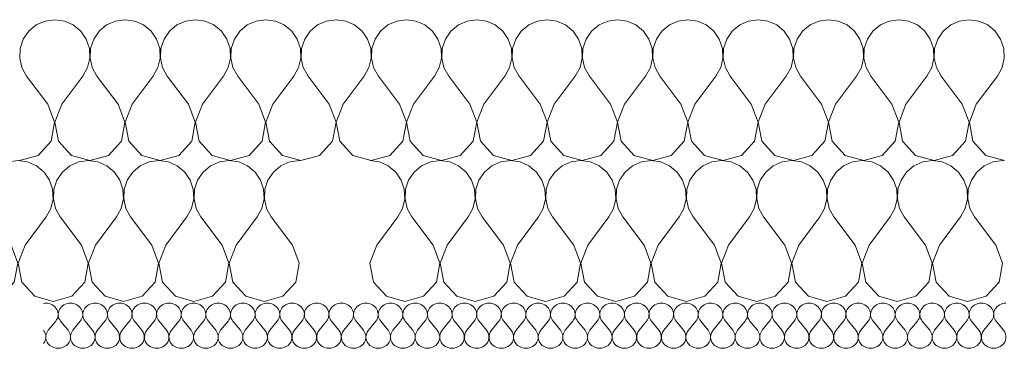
# Model space of a CAD drawing. Header units: millimetres. Extents: x -573548 to 674770, y -246895 to -89040.
# Tile 147 of 199: x 87271 to 88111, y -185930 to -185649. Entities that reach past the tile are written whole.
import ezdxf

# ---------------------------------------------------------------- set-up
doc = ezdxf.new("R2010")
doc.units = ezdxf.units.MM
doc.layers.add('Nowe_Drawing & Figure', color=7, linetype='Continuous')
doc.layers.add('Nowe_Drawing & Figure_Nr_pióra__59', color=8, linetype='Continuous', lineweight=9)

# ---------------------------------------------------------------- blocks, each defined once
blk = doc.blocks.new('*X112', base_point=(494560.37, -64691.1))
at = {"layer": 'Nowe_Drawing & Figure', "color": 21, "linetype": 'Continuous', "lineweight": 13, "true_color": 0xffaaaa}
for p, q in [((498644.27, -27280.09), (498650.57, -27272.41)), ((498661.07, -27280.09), (498654.77, -27272.41)), ((498665.27, -27280.09), (498671.57, -27272.41)), ((498682.07, -27280.09), (498675.77, -27272.41)), ((498686.27, -27280.09), (498692.57, -27272.41)), ((498703.07, -27280.09), (498696.77, -27272.41)), ((498707.27, -27280.09), (498713.57, -27272.41)), ((498724.07, -27280.09), (498717.77, -27272.41)), ((498728.27, -27280.09), (498734.57, -27272.41)), ((498745.07, -27280.09), (498738.77, -27272.41)), ((498749.27, -27280.09), (498755.57, -27272.41)), ((498766.07, -27280.09), (498759.77, -27272.41)), ((498770.27, -27280.09), (498776.57, -27272.41)), ((498787.07, -27280.09), (498780.77, -27272.41)), ((498791.27, -27280.09), (498797.57, -27272.41)), ((498808.07, -27280.09), (498801.77, -27272.41)), ((498812.27, -27280.09), (498818.57, -27272.41)), ((498829.07, -27280.09), (498822.77, -27272.41)), ((498833.27, -27280.09), (498839.57, -27272.41)), ((498850.07, -27280.09), (498843.77, -27272.41)), ((498854.27, -27280.09), (498860.57, -27272.41)), ((498871.07, -27280.09), (498864.77, -27272.41)), ((498875.27, -27280.09), (498881.57, -27272.41)), ((498892.07, -27280.09), (498885.77, -27272.41)), ((498896.27, -27280.09), (498902.57, -27272.41)), ((498913.07, -27280.09), (498906.77, -27272.41)), ((498917.27, -27280.09), (498923.57, -27272.41)), ((498934.07, -27280.09), (498927.77, -27272.41)), ((498938.27, -27280.09), (498944.57, -27272.41)), ((498955.07, -27280.09), (498948.77, -27272.41)), ((498959.27, -27280.09), (498965.57, -27272.41)), ((498976.07, -27280.09), (498969.77, -27272.41)), ((498980.27, -27280.09), (498986.57, -27272.41)), ((498997.07, -27280.09), (498990.77, -27272.41)), ((499001.27, -27280.09), (499007.57, -27272.41)), ((499018.07, -27280.09), (499011.77, -27272.41)), ((499022.27, -27280.09), (499028.57, -27272.41)), ((499039.07, -27280.09), (499032.77, -27272.41)), ((499043.27, -27280.09), (499049.57, -27272.41)), ((499060.07, -27280.09), (499053.77, -27272.41)), ((499064.27, -27280.09), (499070.57, -27272.41)), ((499081.07, -27280.09), (499074.77, -27272.41)), ((499085.27, -27280.09), (499091.57, -27272.41)), ((499102.07, -27280.09), (499095.77, -27272.41)), ((499106.27, -27280.09), (499112.57, -27272.41)), ((499123.07, -27280.09), (499116.77, -27272.41)), ((499127.27, -27280.09), (499133.57, -27272.41)), ((499144.07, -27280.09), (499137.77, -27272.41)), ((499148.27, -27280.09), (499154.57, -27272.41)), ((499165.07, -27280.09), (499158.77, -27272.41)), ((499169.27, -27280.09), (499175.57, -27272.41)), ((499186.07, -27280.09), (499179.77, -27272.41)), ((499190.27, -27280.09), (499196.57, -27272.41)), ((499207.07, -27280.09), (499200.77, -27272.41)), ((499211.27, -27280.09), (499217.57, -27272.41)), ((499228.07, -27280.09), (499221.77, -27272.41)), ((499232.27, -27280.09), (499238.57, -27272.41)), ((499249.07, -27280.09), (499242.77, -27272.41)), ((499253.27, -27280.09), (499259.57, -27272.41)), ((499270.07, -27280.09), (499263.77, -27272.41)), ((499274.27, -27280.09), (499280.57, -27272.41)), ((499291.07, -27280.09), (499284.77, -27272.41)), ((499295.27, -27280.09), (499301.57, -27272.41)), ((499312.07, -27280.09), (499305.77, -27272.41)), ((499316.27, -27280.09), (499322.57, -27272.41)), ((499333.07, -27280.09), (499326.77, -27272.41)), ((499337.27, -27280.09), (499343.57, -27272.41)), ((499354.07, -27280.09), (499347.77, -27272.41)), ((499358.27, -27280.09), (499364.57, -27272.41)), ((499375.07, -27280.09), (499368.77, -27272.41)), ((499379.27, -27280.09), (499385.57, -27272.41)), ((499396.07, -27280.09), (499389.77, -27272.41)), ((499400.27, -27280.09), (499406.57, -27272.41)), ((499417.07, -27280.09), (499410.77, -27272.41)), ((499421.27, -27280.09), (499427.57, -27272.41)), ((499438.07, -27280.09), (499431.77, -27272.41)), ((499442.27, -27280.09), (499448.57, -27272.41)), ((499459.07, -27280.09), (499452.77, -27272.41))]:
    blk.add_line(p, q, dxfattribs=at)
for centre, start_param, end_param in [((498642.17, -27266.65), 1.570796, 1.762444), ((498642.17, -27266.65), 5.639684, 7.853982), ((498663.17, -27266.65), 1.570796, 3.785094), ((498663.17, -27266.65), 5.639684, 7.853982), ((498684.17, -27266.65), 1.570796, 3.785094), ((498684.17, -27266.65), 5.639684, 7.853982), ((498705.17, -27266.65), 1.570796, 3.785094), ((498705.17, -27266.65), 5.639684, 7.853982), ((498726.17, -27266.65), 1.570796, 3.785094), ((498726.17, -27266.65), 5.639684, 7.853982), ((498747.17, -27266.65), 1.570796, 3.785094), ((498747.17, -27266.65), 5.639684, 7.853982), ((498768.17, -27266.65), 1.570796, 3.785094), ((498768.17, -27266.65), 5.639684, 7.853982), ((498789.17, -27266.65), 1.570796, 3.785094), ((498789.17, -27266.65), 5.639684, 7.853982), ((498810.17, -27266.65), 1.570796, 3.785094), ((498810.17, -27266.65), 5.639684, 7.853982), ((498831.17, -27266.65), 1.570796, 3.785094), ((498831.17, -27266.65), 5.639684, 7.853982), ((498852.17, -27266.65), 1.570796, 3.785094), ((498852.17, -27266.65), 5.639684, 7.853982), ((498873.17, -27266.65), 1.570796, 3.785094), ((498873.17, -27266.65), 5.639684, 7.853982), ((498894.17, -27266.65), 1.570796, 3.785094), ((498894.17, -27266.65), 5.639684, 7.853982), ((498915.17, -27266.65), 1.570796, 3.785094), ((498915.17, -27266.65), 5.639684, 7.853982), ((498936.17, -27266.65), 1.570796, 3.785094), ((498936.17, -27266.65), 5.639684, 7.853982), ((498957.17, -27266.65), 1.570796, 3.785094), ((498957.17, -27266.65), 5.639684, 7.853982), ((498978.17, -27266.65), 1.570796, 3.785094), ((498978.17, -27266.65), 5.639684, 7.853982), ((498999.17, -27266.65), 1.570796, 3.785094), ((498999.17, -27266.65), 5.639684, 7.853982), ((499020.17, -27266.65), 1.570796, 3.785094), ((499020.17, -27266.65), 5.639684, 7.853982), ((499041.17, -27266.65), 1.570796, 3.785094), ((499041.17, -27266.65), 5.639684, 7.853982), ((499062.17, -27266.65), 1.570796, 3.785094), ((499062.17, -27266.65), 5.639684, 7.853982), ((499083.17, -27266.65), 1.570796, 3.785094), ((499083.17, -27266.65), 5.639684, 7.853982), ((499104.17, -27266.65), 1.570796, 3.785094), ((499104.17, -27266.65), 5.639684, 7.853982), ((499125.17, -27266.65), 1.570796, 3.785094), ((499125.17, -27266.65), 5.639684, 7.853982), ((499146.17, -27266.65), 1.570796, 3.785094), ((499146.17, -27266.65), 5.639684, 7.853982), ((499167.17, -27266.65), 1.570796, 3.785094), ((499167.17, -27266.65), 5.639684, 7.853982), ((499188.17, -27266.65), 1.570796, 3.785094), ((499188.17, -27266.65), 5.639684, 7.853982), ((499209.17, -27266.65), 1.570796, 3.785094), ((499209.17, -27266.65), 5.639684, 7.853982), ((499230.17, -27266.65), 1.570796, 3.785094), ((499230.17, -27266.65), 5.639684, 7.853982), ((499251.17, -27266.65), 1.570796, 3.785094), ((499251.17, -27266.65), 5.639684, 7.853982), ((499272.17, -27266.65), 1.570796, 3.785094), ((499272.17, -27266.65), 5.639684, 7.853982), ((499293.17, -27266.65), 1.570796, 3.785094), ((499293.17, -27266.65), 5.639684, 7.853982), ((499314.17, -27266.65), 1.570796, 3.785094), ((499314.17, -27266.65), 5.639684, 7.853982), ((499335.17, -27266.65), 1.570796, 3.785094), ((499335.17, -27266.65), 5.639684, 7.853982), ((499356.17, -27266.65), 1.570796, 3.785094), ((499356.17, -27266.65), 5.639684, 7.853982), ((499377.17, -27266.65), 1.570796, 3.785094), ((499377.17, -27266.65), 5.639684, 7.853982), ((499398.17, -27266.65), 1.570796, 3.785094), ((499398.17, -27266.65), 5.639684, 7.853982), ((499419.17, -27266.65), 1.570796, 3.785094), ((499419.17, -27266.65), 5.639684, 7.853982), ((499440.17, -27266.65), 1.570796, 3.785094), ((499440.17, -27266.65), 5.639684, 7.853982), ((499461.17, -27266.65), 1.570796, 3.785094), ((498631.67, -27285.85), 5.65573, 6.910641), ((498652.67, -27285.85), 2.498092, 6.926686), ((498673.67, -27285.85), 2.498092, 6.926686), ((498694.67, -27285.85), 2.498092, 6.926686), ((498715.67, -27285.85), 2.498092, 6.926686), ((498736.67, -27285.85), 2.498092, 6.926686), ((498757.67, -27285.85), 2.498092, 6.926686), ((498778.67, -27285.85), 2.498092, 6.926686), ((498799.67, -27285.85), 2.498092, 6.926686), ((498820.67, -27285.85), 2.498092, 6.926686), ((498841.67, -27285.85), 2.498092, 6.926686), ((498862.67, -27285.85), 2.498092, 6.926686), ((498883.67, -27285.85), 2.498092, 6.926686), ((498904.67, -27285.85), 2.498092, 6.926686), ((498925.67, -27285.85), 2.498092, 6.926686), ((498946.67, -27285.85), 2.498092, 6.926686), ((498967.67, -27285.85), 2.498092, 6.926686), ((498988.67, -27285.85), 2.498092, 6.926686), ((499009.67, -27285.85), 2.498092, 6.926686), ((499030.67, -27285.85), 2.498092, 6.926686), ((499051.67, -27285.85), 2.498092, 6.926686), ((499072.67, -27285.85), 2.498092, 6.926686), ((499093.67, -27285.85), 2.498092, 6.926686), ((499114.67, -27285.85), 2.498092, 6.926686), ((499135.67, -27285.85), 2.498092, 6.926686), ((499156.67, -27285.85), 2.498092, 6.926686), ((499177.67, -27285.85), 2.498092, 6.926686), ((499198.67, -27285.85), 2.498092, 6.926686), ((499219.67, -27285.85), 2.498092, 6.926686), ((499240.67, -27285.85), 2.498092, 6.926686), ((499261.67, -27285.85), 2.498092, 6.926686), ((499282.67, -27285.85), 2.498092, 6.926686), ((499303.67, -27285.85), 2.498092, 6.926686), ((499324.67, -27285.85), 2.498092, 6.926686), ((499345.67, -27285.85), 2.498092, 6.926686), ((499366.67, -27285.85), 2.498092, 6.926686), ((499387.67, -27285.85), 2.498092, 6.926686), ((499408.67, -27285.85), 2.498092, 6.926686), ((499429.67, -27285.85), 2.498092, 6.926686), ((499450.67, -27285.85), 2.498092, 6.926686)]:
    blk.add_ellipse(centre, major_axis=(10.5, 0), ratio=0.914286, start_param=start_param, end_param=end_param, dxfattribs=at)
blk = doc.blocks.new('Wypełnienie_4_1', base_point=(494560.37, -64691.1))
at = {"layer": 'Nowe_Drawing & Figure', "color": 21, "linetype": 'Continuous', "lineweight": 13, "true_color": 0xffaaaa}
blk.add_blockref('*X112', (494560.37, -64691.1), dxfattribs=at)
blk = doc.blocks.new('*X130', base_point=(494560.37, -64691.1))
at = {"layer": 'Nowe_Drawing & Figure', "color": 21, "linetype": 'Continuous', "lineweight": 13, "true_color": 0xffaaaa}
for p, q in [((498326.65, -27136.72), (498318.45, -27135.58)), ((498378.45, -27135.58), (498370.25, -27136.72)), ((498386.65, -27136.72), (498378.45, -27135.58)), ((498438.45, -27135.58), (498430.25, -27136.72)), ((498446.65, -27136.72), (498438.45, -27135.58)), ((498498.45, -27135.58), (498490.25, -27136.72)), ((498506.65, -27136.72), (498498.45, -27135.58)), ((498558.45, -27135.58), (498550.25, -27136.72)), ((498566.65, -27136.72), (498558.45, -27135.58)), ((498618.45, -27135.58), (498610.25, -27136.72)), ((498626.65, -27136.72), (498618.45, -27135.58)), ((498678.45, -27135.58), (498670.25, -27136.72)), ((498686.65, -27136.72), (498678.45, -27135.58)), ((498738.45, -27135.58), (498730.25, -27136.72)), ((498746.65, -27136.72), (498738.45, -27135.58)), ((498798.45, -27135.58), (498790.25, -27136.72)), ((498806.65, -27136.72), (498798.45, -27135.58)), ((498858.45, -27135.58), (498850.25, -27136.72)), ((498858.72, -27135.62), (498858.45, -27135.58)), ((498334.22, -27140.06), (498326.65, -27136.72)), ((498340.6, -27145.34), (498334.22, -27140.06)), ((498362.68, -27140.06), (498356.31, -27145.34)), ((498370.25, -27136.72), (498362.68, -27140.06)), ((498394.22, -27140.06), (498386.65, -27136.72)), ((498400.6, -27145.34), (498394.22, -27140.06)), ((498422.68, -27140.06), (498416.31, -27145.34)), ((498430.25, -27136.72), (498422.68, -27140.06)), ((498454.22, -27140.06), (498446.65, -27136.72)), ((498460.6, -27145.34), (498454.22, -27140.06)), ((498482.68, -27140.06), (498476.31, -27145.34)), ((498490.25, -27136.72), (498482.68, -27140.06)), ((498514.22, -27140.06), (498506.65, -27136.72)), ((498520.6, -27145.34), (498514.22, -27140.06)), ((498542.68, -27140.06), (498536.31, -27145.34)), ((498550.25, -27136.72), (498542.68, -27140.06)), ((498574.22, -27140.06), (498566.65, -27136.72)), ((498580.6, -27145.34), (498574.22, -27140.06)), ((498602.68, -27140.06), (498596.31, -27145.34)), ((498610.25, -27136.72), (498602.68, -27140.06)), ((498634.22, -27140.06), (498626.65, -27136.72)), ((498640.6, -27145.34), (498634.22, -27140.06)), ((498662.68, -27140.06), (498656.31, -27145.34)), ((498670.25, -27136.72), (498662.68, -27140.06)), ((498694.22, -27140.06), (498686.65, -27136.72)), ((498700.6, -27145.34), (498694.22, -27140.06)), ((498722.68, -27140.06), (498716.31, -27145.34)), ((498730.25, -27136.72), (498722.68, -27140.06)), ((498754.22, -27140.06), (498746.65, -27136.72)), ((498760.6, -27145.34), (498754.22, -27140.06)), ((498782.68, -27140.06), (498776.31, -27145.34)), ((498790.25, -27136.72), (498782.68, -27140.06)), ((498814.22, -27140.06), (498806.65, -27136.72)), ((498820.6, -27145.34), (498814.22, -27140.06)), ((498842.68, -27140.06), (498836.31, -27145.34)), ((498850.25, -27136.72), (498842.68, -27140.06)), ((498345.28, -27152.16), (498340.6, -27145.34)), ((498347.93, -27160.01), (498345.28, -27152.16)), ((498351.62, -27152.16), (498348.97, -27160.01)), ((498356.31, -27145.34), (498351.62, -27152.16)), ((498405.28, -27152.16), (498400.6, -27145.34)), ((498407.93, -27160.01), (498405.28, -27152.16)), ((498411.62, -27152.16), (498408.97, -27160.01)), ((498416.31, -27145.34), (498411.62, -27152.16)), ((498465.28, -27152.16), (498460.6, -27145.34)), ((498467.93, -27160.01), (498465.28, -27152.16)), ((498471.62, -27152.16), (498468.97, -27160.01)), ((498476.31, -27145.34), (498471.62, -27152.16)), ((498525.28, -27152.16), (498520.6, -27145.34)), ((498527.93, -27160.01), (498525.28, -27152.16)), ((498531.62, -27152.16), (498528.97, -27160.01)), ((498536.31, -27145.34), (498531.62, -27152.16)), ((498585.28, -27152.16), (498580.6, -27145.34)), ((498587.93, -27160.01), (498585.28, -27152.16)), ((498591.62, -27152.16), (498588.97, -27160.01)), ((498596.31, -27145.34), (498591.62, -27152.16)), ((498645.28, -27152.16), (498640.6, -27145.34)), ((498647.93, -27160.01), (498645.28, -27152.16)), ((498651.62, -27152.16), (498648.97, -27160.01)), ((498656.31, -27145.34), (498651.62, -27152.16)), ((498705.28, -27152.16), (498700.6, -27145.34)), ((498707.93, -27160.01), (498705.28, -27152.16)), ((498711.62, -27152.16), (498708.97, -27160.01)), ((498716.31, -27145.34), (498711.62, -27152.16)), ((498765.28, -27152.16), (498760.6, -27145.34)), ((498767.93, -27160.01), (498765.28, -27152.16)), ((498771.62, -27152.16), (498768.97, -27160.01)), ((498776.31, -27145.34), (498771.62, -27152.16)), ((498825.28, -27152.16), (498820.6, -27145.34)), ((498827.93, -27160.01), (498825.28, -27152.16)), ((498831.62, -27152.16), (498828.97, -27160.01)), ((498836.31, -27145.34), (498831.62, -27152.16)), ((498348.33, -27168.28), (498347.93, -27160.01)), ((498348.97, -27160.01), (498348.57, -27168.28)), ((498408.33, -27168.28), (498407.93, -27160.01)), ((498408.97, -27160.01), (498408.57, -27168.28)), ((498468.33, -27168.28), (498467.93, -27160.01)), ((498468.97, -27160.01), (498468.57, -27168.28)), ((498528.33, -27168.28), (498527.93, -27160.01)), ((498528.97, -27160.01), (498528.57, -27168.28)), ((498588.33, -27168.28), (498587.93, -27160.01)), ((498588.97, -27160.01), (498588.57, -27168.28)), ((498648.33, -27168.28), (498647.93, -27160.01)), ((498648.97, -27160.01), (498648.57, -27168.28)), ((498708.33, -27168.28), (498707.93, -27160.01)), ((498708.97, -27160.01), (498708.57, -27168.28)), ((498768.33, -27168.28), (498767.93, -27160.01)), ((498768.97, -27160.01), (498768.57, -27168.28)), ((498828.33, -27168.28), (498827.93, -27160.01)), ((498828.97, -27160.01), (498828.57, -27168.28)), ((498346.46, -27176.34), (498348.33, -27168.28)), ((498348.57, -27168.28), (498350.45, -27176.34)), ((498406.46, -27176.34), (498408.33, -27168.28)), ((498408.57, -27168.28), (498410.45, -27176.34)), ((498466.46, -27176.34), (498468.33, -27168.28)), ((498468.57, -27168.28), (498470.45, -27176.34)), ((498526.46, -27176.34), (498528.33, -27168.28)), ((498528.57, -27168.28), (498530.45, -27176.34)), ((498586.46, -27176.34), (498588.33, -27168.28)), ((498588.57, -27168.28), (498590.45, -27176.34)), ((498646.46, -27176.34), (498648.33, -27168.28)), ((498648.57, -27168.28), (498650.45, -27176.34)), ((498706.46, -27176.34), (498708.33, -27168.28)), ((498708.57, -27168.28), (498710.45, -27176.34)), ((498766.46, -27176.34), (498768.33, -27168.28)), ((498768.57, -27168.28), (498770.45, -27176.34)), ((498826.46, -27176.34), (498828.33, -27168.28)), ((498828.57, -27168.28), (498830.45, -27176.34)), ((498342.45, -27183.58), (498346.46, -27176.34)), ((498350.45, -27176.34), (498354.45, -27183.58)), ((498402.45, -27183.58), (498406.46, -27176.34)), ((498410.45, -27176.34), (498414.45, -27183.58)), ((498462.45, -27183.58), (498466.46, -27176.34)), ((498470.45, -27176.34), (498474.45, -27183.58)), ((498522.45, -27183.58), (498526.46, -27176.34)), ((498530.45, -27176.34), (498534.45, -27183.58)), ((498582.45, -27183.58), (498586.46, -27176.34)), ((498590.45, -27176.34), (498594.45, -27183.58)), ((498642.45, -27183.58), (498646.46, -27176.34)), ((498650.45, -27176.34), (498654.45, -27183.58)), ((498702.45, -27183.58), (498706.46, -27176.34)), ((498710.45, -27176.34), (498714.45, -27183.58)), ((498762.45, -27183.58), (498766.46, -27176.34)), ((498770.45, -27176.34), (498774.45, -27183.58)), ((498822.45, -27183.58), (498826.46, -27176.34)), ((498830.45, -27176.34), (498834.45, -27183.58)), ((498324.45, -27207.58), (498342.45, -27183.58)), ((498372.45, -27207.58), (498354.45, -27183.58)), ((498384.45, -27207.58), (498402.45, -27183.58)), ((498432.45, -27207.58), (498414.45, -27183.58)), ((498444.45, -27207.58), (498462.45, -27183.58)), ((498492.45, -27207.58), (498474.45, -27183.58)), ((498504.45, -27207.58), (498522.45, -27183.58)), ((498552.45, -27207.58), (498534.45, -27183.58)), ((498564.45, -27207.58), (498582.45, -27183.58)), ((498612.45, -27207.58), (498594.45, -27183.58)), ((498624.45, -27207.58), (498642.45, -27183.58)), ((498672.45, -27207.58), (498654.45, -27183.58)), ((498684.45, -27207.58), (498702.45, -27183.58)), ((498732.45, -27207.58), (498714.45, -27183.58)), ((498744.45, -27207.58), (498762.45, -27183.58)), ((498792.45, -27207.58), (498774.45, -27183.58)), ((498804.45, -27207.58), (498822.45, -27183.58)), ((498852.45, -27207.58), (498834.45, -27183.58)), ((498324.45, -27207.58), (498318.57, -27222.89)), ((498378.33, -27222.89), (498372.45, -27207.58)), ((498384.45, -27207.58), (498378.57, -27222.89)), ((498438.33, -27222.89), (498432.45, -27207.58)), ((498444.45, -27207.58), (498438.57, -27222.89)), ((498498.33, -27222.89), (498492.45, -27207.58)), ((498504.45, -27207.58), (498498.57, -27222.89)), ((498558.33, -27222.89), (498552.45, -27207.58)), ((498564.45, -27207.58), (498558.57, -27222.89)), ((498618.33, -27222.89), (498612.45, -27207.58)), ((498624.45, -27207.58), (498618.57, -27222.89)), ((498678.33, -27222.89), (498672.45, -27207.58)), ((498684.45, -27207.58), (498678.57, -27222.89)), ((498738.33, -27222.89), (498732.45, -27207.58)), ((498744.45, -27207.58), (498738.57, -27222.89)), ((498798.33, -27222.89), (498792.45, -27207.58)), ((498804.45, -27207.58), (498798.57, -27222.89)), ((498858.33, -27222.89), (498852.45, -27207.58)), ((498318.57, -27222.89), (498321.62, -27239)), ((498375.28, -27239), (498378.33, -27222.89)), ((498378.57, -27222.89), (498381.62, -27239)), ((498435.28, -27239), (498438.33, -27222.89)), ((498438.57, -27222.89), (498441.62, -27239)), ((498495.28, -27239), (498498.33, -27222.89)), ((498498.57, -27222.89), (498501.62, -27239)), ((498555.28, -27239), (498558.33, -27222.89)), ((498558.57, -27222.89), (498561.62, -27239)), ((498615.28, -27239), (498618.33, -27222.89)), ((498618.57, -27222.89), (498621.62, -27239)), ((498675.28, -27239), (498678.33, -27222.89)), ((498678.57, -27222.89), (498681.62, -27239)), ((498735.28, -27239), (498738.33, -27222.89)), ((498738.57, -27222.89), (498741.62, -27239)), ((498795.28, -27239), (498798.33, -27222.89)), ((498798.57, -27222.89), (498801.62, -27239)), ((498855.28, -27239), (498858.33, -27222.89)), ((498321.62, -27239), (498332.68, -27251.1)), ((498364.22, -27251.1), (498375.28, -27239)), ((498381.62, -27239), (498392.68, -27251.1)), ((498424.22, -27251.1), (498435.28, -27239)), ((498441.62, -27239), (498452.68, -27251.1)), ((498484.22, -27251.1), (498495.28, -27239)), ((498501.62, -27239), (498512.68, -27251.1)), ((498544.22, -27251.1), (498555.28, -27239)), ((498561.62, -27239), (498572.68, -27251.1)), ((498604.22, -27251.1), (498615.28, -27239)), ((498621.62, -27239), (498632.68, -27251.1)), ((498664.22, -27251.1), (498675.28, -27239)), ((498681.62, -27239), (498692.68, -27251.1)), ((498724.22, -27251.1), (498735.28, -27239)), ((498741.62, -27239), (498752.68, -27251.1)), ((498784.22, -27251.1), (498795.28, -27239)), ((498801.62, -27239), (498812.68, -27251.1)), ((498844.22, -27251.1), (498855.28, -27239)), ((498332.68, -27251.1), (498348.45, -27255.58)), ((498348.45, -27255.58), (498364.22, -27251.1)), ((498392.68, -27251.1), (498408.45, -27255.58)), ((498408.45, -27255.58), (498424.22, -27251.1)), ((498452.68, -27251.1), (498468.45, -27255.58)), ((498468.45, -27255.58), (498484.22, -27251.1)), ((498512.68, -27251.1), (498528.45, -27255.58)), ((498528.45, -27255.58), (498544.22, -27251.1)), ((498572.68, -27251.1), (498588.45, -27255.58)), ((498588.45, -27255.58), (498604.22, -27251.1)), ((498632.68, -27251.1), (498648.45, -27255.58)), ((498648.45, -27255.58), (498664.22, -27251.1)), ((498692.68, -27251.1), (498708.45, -27255.58)), ((498708.45, -27255.58), (498724.22, -27251.1)), ((498752.68, -27251.1), (498768.45, -27255.58)), ((498768.45, -27255.58), (498784.22, -27251.1)), ((498812.68, -27251.1), (498828.45, -27255.58)), ((498828.45, -27255.58), (498844.22, -27251.1))]:
    blk.add_line(p, q, dxfattribs=at)
blk = doc.blocks.new('Wypełnienie_13_1', base_point=(494560.37, -64691.1))
at = {"layer": 'Nowe_Drawing & Figure', "color": 21, "linetype": 'Continuous', "lineweight": 13, "true_color": 0xffaaaa}
blk.add_blockref('*X130', (494560.37, -64691.1), dxfattribs=at)
blk = doc.blocks.new('*X132', base_point=(494560.37, -64691.1))
at = {"layer": 'Nowe_Drawing & Figure', "color": 21, "linetype": 'Continuous', "lineweight": 13, "true_color": 0xffaaaa}
for p, q in [((498926.65, -27136.72), (498918.45, -27135.58)), ((498978.45, -27135.58), (498970.25, -27136.72)), ((498986.65, -27136.72), (498978.45, -27135.58)), ((499038.45, -27135.58), (499030.25, -27136.72)), ((499046.65, -27136.72), (499038.45, -27135.58)), ((499098.45, -27135.58), (499090.25, -27136.72)), ((499106.65, -27136.72), (499098.45, -27135.58)), ((499158.45, -27135.58), (499150.25, -27136.72)), ((499166.65, -27136.72), (499158.45, -27135.58)), ((499218.45, -27135.58), (499210.25, -27136.72)), ((499226.65, -27136.72), (499218.45, -27135.58)), ((499278.45, -27135.58), (499270.25, -27136.72)), ((499286.65, -27136.72), (499278.45, -27135.58)), ((499338.45, -27135.58), (499330.25, -27136.72)), ((499346.65, -27136.72), (499338.45, -27135.58)), ((499398.45, -27135.58), (499390.25, -27136.72)), ((499406.65, -27136.72), (499398.45, -27135.58)), ((499458.45, -27135.58), (499450.25, -27136.72)), ((499458.72, -27135.62), (499458.45, -27135.58)), ((498934.22, -27140.06), (498926.65, -27136.72)), ((498940.6, -27145.34), (498934.22, -27140.06)), ((498962.68, -27140.06), (498956.31, -27145.34)), ((498970.25, -27136.72), (498962.68, -27140.06)), ((498994.22, -27140.06), (498986.65, -27136.72)), ((499000.6, -27145.34), (498994.22, -27140.06)), ((499022.68, -27140.06), (499016.31, -27145.34)), ((499030.25, -27136.72), (499022.68, -27140.06)), ((499054.22, -27140.06), (499046.65, -27136.72)), ((499060.6, -27145.34), (499054.22, -27140.06)), ((499082.68, -27140.06), (499076.31, -27145.34)), ((499090.25, -27136.72), (499082.68, -27140.06)), ((499114.22, -27140.06), (499106.65, -27136.72)), ((499120.6, -27145.34), (499114.22, -27140.06)), ((499142.68, -27140.06), (499136.31, -27145.34)), ((499150.25, -27136.72), (499142.68, -27140.06)), ((499174.22, -27140.06), (499166.65, -27136.72)), ((499180.6, -27145.34), (499174.22, -27140.06)), ((499202.68, -27140.06), (499196.31, -27145.34)), ((499210.25, -27136.72), (499202.68, -27140.06)), ((499234.22, -27140.06), (499226.65, -27136.72)), ((499240.6, -27145.34), (499234.22, -27140.06)), ((499262.68, -27140.06), (499256.31, -27145.34)), ((499270.25, -27136.72), (499262.68, -27140.06)), ((499294.22, -27140.06), (499286.65, -27136.72)), ((499300.6, -27145.34), (499294.22, -27140.06)), ((499322.68, -27140.06), (499316.31, -27145.34)), ((499330.25, -27136.72), (499322.68, -27140.06)), ((499354.22, -27140.06), (499346.65, -27136.72)), ((499360.6, -27145.34), (499354.22, -27140.06)), ((499382.68, -27140.06), (499376.31, -27145.34)), ((499390.25, -27136.72), (499382.68, -27140.06)), ((499414.22, -27140.06), (499406.65, -27136.72)), ((499420.6, -27145.34), (499414.22, -27140.06)), ((499442.68, -27140.06), (499436.31, -27145.34)), ((499450.25, -27136.72), (499442.68, -27140.06)), ((498945.28, -27152.16), (498940.6, -27145.34)), ((498947.93, -27160.01), (498945.28, -27152.16)), ((498951.62, -27152.16), (498948.97, -27160.01)), ((498956.31, -27145.34), (498951.62, -27152.16)), ((499005.28, -27152.16), (499000.6, -27145.34)), ((499007.93, -27160.01), (499005.28, -27152.16)), ((499011.62, -27152.16), (499008.97, -27160.01)), ((499016.31, -27145.34), (499011.62, -27152.16)), ((499065.28, -27152.16), (499060.6, -27145.34)), ((499067.93, -27160.01), (499065.28, -27152.16)), ((499071.62, -27152.16), (499068.97, -27160.01)), ((499076.31, -27145.34), (499071.62, -27152.16)), ((499125.28, -27152.16), (499120.6, -27145.34)), ((499127.93, -27160.01), (499125.28, -27152.16)), ((499131.62, -27152.16), (499128.97, -27160.01)), ((499136.31, -27145.34), (499131.62, -27152.16)), ((499185.28, -27152.16), (499180.6, -27145.34)), ((499187.93, -27160.01), (499185.28, -27152.16)), ((499191.62, -27152.16), (499188.97, -27160.01)), ((499196.31, -27145.34), (499191.62, -27152.16)), ((499245.28, -27152.16), (499240.6, -27145.34)), ((499247.93, -27160.01), (499245.28, -27152.16)), ((499251.62, -27152.16), (499248.97, -27160.01)), ((499256.31, -27145.34), (499251.62, -27152.16)), ((499305.28, -27152.16), (499300.6, -27145.34)), ((499307.93, -27160.01), (499305.28, -27152.16)), ((499311.62, -27152.16), (499308.97, -27160.01)), ((499316.31, -27145.34), (499311.62, -27152.16)), ((499365.28, -27152.16), (499360.6, -27145.34)), ((499367.93, -27160.01), (499365.28, -27152.16)), ((499371.62, -27152.16), (499368.97, -27160.01)), ((499376.31, -27145.34), (499371.62, -27152.16)), ((499425.28, -27152.16), (499420.6, -27145.34)), ((499427.93, -27160.01), (499425.28, -27152.16)), ((499431.62, -27152.16), (499428.97, -27160.01)), ((499436.31, -27145.34), (499431.62, -27152.16)), ((498948.33, -27168.28), (498947.93, -27160.01)), ((498948.97, -27160.01), (498948.57, -27168.28)), ((499008.33, -27168.28), (499007.93, -27160.01)), ((499008.97, -27160.01), (499008.57, -27168.28)), ((499068.33, -27168.28), (499067.93, -27160.01)), ((499068.97, -27160.01), (499068.57, -27168.28)), ((499128.33, -27168.28), (499127.93, -27160.01)), ((499128.97, -27160.01), (499128.57, -27168.28)), ((499188.33, -27168.28), (499187.93, -27160.01)), ((499188.97, -27160.01), (499188.57, -27168.28)), ((499248.33, -27168.28), (499247.93, -27160.01)), ((499248.97, -27160.01), (499248.57, -27168.28)), ((499308.33, -27168.28), (499307.93, -27160.01)), ((499308.97, -27160.01), (499308.57, -27168.28)), ((499368.33, -27168.28), (499367.93, -27160.01)), ((499368.97, -27160.01), (499368.57, -27168.28)), ((499428.33, -27168.28), (499427.93, -27160.01)), ((499428.97, -27160.01), (499428.57, -27168.28)), ((498946.46, -27176.34), (498948.33, -27168.28)), ((498948.57, -27168.28), (498950.45, -27176.34)), ((499006.46, -27176.34), (499008.33, -27168.28)), ((499008.57, -27168.28), (499010.45, -27176.34)), ((499066.46, -27176.34), (499068.33, -27168.28)), ((499068.57, -27168.28), (499070.45, -27176.34)), ((499126.46, -27176.34), (499128.33, -27168.28)), ((499128.57, -27168.28), (499130.45, -27176.34)), ((499186.46, -27176.34), (499188.33, -27168.28)), ((499188.57, -27168.28), (499190.45, -27176.34)), ((499246.46, -27176.34), (499248.33, -27168.28)), ((499248.57, -27168.28), (499250.45, -27176.34)), ((499306.46, -27176.34), (499308.33, -27168.28)), ((499308.57, -27168.28), (499310.45, -27176.34)), ((499366.46, -27176.34), (499368.33, -27168.28)), ((499368.57, -27168.28), (499370.45, -27176.34)), ((499426.46, -27176.34), (499428.33, -27168.28)), ((499428.57, -27168.28), (499430.45, -27176.34)), ((498942.45, -27183.58), (498946.46, -27176.34)), ((498950.45, -27176.34), (498954.45, -27183.58)), ((499002.45, -27183.58), (499006.46, -27176.34)), ((499010.45, -27176.34), (499014.45, -27183.58)), ((499062.45, -27183.58), (499066.46, -27176.34)), ((499070.45, -27176.34), (499074.45, -27183.58)), ((499122.45, -27183.58), (499126.46, -27176.34)), ((499130.45, -27176.34), (499134.45, -27183.58)), ((499182.45, -27183.58), (499186.46, -27176.34)), ((499190.45, -27176.34), (499194.45, -27183.58)), ((499242.45, -27183.58), (499246.46, -27176.34)), ((499250.45, -27176.34), (499254.45, -27183.58)), ((499302.45, -27183.58), (499306.46, -27176.34)), ((499310.45, -27176.34), (499314.45, -27183.58)), ((499362.45, -27183.58), (499366.46, -27176.34)), ((499370.45, -27176.34), (499374.45, -27183.58)), ((499422.45, -27183.58), (499426.46, -27176.34)), ((499430.45, -27176.34), (499434.45, -27183.58)), ((498924.45, -27207.58), (498942.45, -27183.58)), ((498972.45, -27207.58), (498954.45, -27183.58)), ((498984.45, -27207.58), (499002.45, -27183.58)), ((499032.45, -27207.58), (499014.45, -27183.58)), ((499044.45, -27207.58), (499062.45, -27183.58)), ((499092.45, -27207.58), (499074.45, -27183.58)), ((499104.45, -27207.58), (499122.45, -27183.58)), ((499152.45, -27207.58), (499134.45, -27183.58)), ((499164.45, -27207.58), (499182.45, -27183.58)), ((499212.45, -27207.58), (499194.45, -27183.58)), ((499224.45, -27207.58), (499242.45, -27183.58)), ((499272.45, -27207.58), (499254.45, -27183.58)), ((499284.45, -27207.58), (499302.45, -27183.58)), ((499332.45, -27207.58), (499314.45, -27183.58)), ((499344.45, -27207.58), (499362.45, -27183.58)), ((499392.45, -27207.58), (499374.45, -27183.58)), ((499404.45, -27207.58), (499422.45, -27183.58)), ((499452.45, -27207.58), (499434.45, -27183.58)), ((498924.45, -27207.58), (498918.57, -27222.89)), ((498978.33, -27222.89), (498972.45, -27207.58)), ((498984.45, -27207.58), (498978.57, -27222.89)), ((499038.33, -27222.89), (499032.45, -27207.58)), ((499044.45, -27207.58), (499038.57, -27222.89)), ((499098.33, -27222.89), (499092.45, -27207.58)), ((499104.45, -27207.58), (499098.57, -27222.89)), ((499158.33, -27222.89), (499152.45, -27207.58)), ((499164.45, -27207.58), (499158.57, -27222.89)), ((499218.33, -27222.89), (499212.45, -27207.58)), ((499224.45, -27207.58), (499218.57, -27222.89)), ((499278.33, -27222.89), (499272.45, -27207.58)), ((499284.45, -27207.58), (499278.57, -27222.89)), ((499338.33, -27222.89), (499332.45, -27207.58)), ((499344.45, -27207.58), (499338.57, -27222.89)), ((499398.33, -27222.89), (499392.45, -27207.58)), ((499404.45, -27207.58), (499398.57, -27222.89)), ((499458.33, -27222.89), (499452.45, -27207.58)), ((498918.57, -27222.89), (498921.62, -27239)), ((498975.28, -27239), (498978.33, -27222.89)), ((498978.57, -27222.89), (498981.62, -27239)), ((499035.28, -27239), (499038.33, -27222.89)), ((499038.57, -27222.89), (499041.62, -27239)), ((499095.28, -27239), (499098.33, -27222.89)), ((499098.57, -27222.89), (499101.62, -27239)), ((499155.28, -27239), (499158.33, -27222.89)), ((499158.57, -27222.89), (499161.62, -27239)), ((499215.28, -27239), (499218.33, -27222.89)), ((499218.57, -27222.89), (499221.62, -27239)), ((499275.28, -27239), (499278.33, -27222.89)), ((499278.57, -27222.89), (499281.62, -27239)), ((499335.28, -27239), (499338.33, -27222.89)), ((499338.57, -27222.89), (499341.62, -27239)), ((499395.28, -27239), (499398.33, -27222.89)), ((499398.57, -27222.89), (499401.62, -27239)), ((499455.28, -27239), (499458.33, -27222.89)), ((498921.62, -27239), (498932.68, -27251.1)), ((498964.22, -27251.1), (498975.28, -27239)), ((498981.62, -27239), (498992.68, -27251.1)), ((499024.22, -27251.1), (499035.28, -27239)), ((499041.62, -27239), (499052.68, -27251.1)), ((499084.22, -27251.1), (499095.28, -27239)), ((499101.62, -27239), (499112.68, -27251.1)), ((499144.22, -27251.1), (499155.28, -27239)), ((499161.62, -27239), (499172.68, -27251.1)), ((499204.22, -27251.1), (499215.28, -27239)), ((499221.62, -27239), (499232.68, -27251.1)), ((499264.22, -27251.1), (499275.28, -27239)), ((499281.62, -27239), (499292.68, -27251.1)), ((499324.22, -27251.1), (499335.28, -27239)), ((499341.62, -27239), (499352.68, -27251.1)), ((499384.22, -27251.1), (499395.28, -27239)), ((499401.62, -27239), (499412.68, -27251.1)), ((499444.22, -27251.1), (499455.28, -27239)), ((498932.68, -27251.1), (498948.45, -27255.58)), ((498948.45, -27255.58), (498964.22, -27251.1)), ((498992.68, -27251.1), (499008.45, -27255.58)), ((499008.45, -27255.58), (499024.22, -27251.1)), ((499052.68, -27251.1), (499068.45, -27255.58)), ((499068.45, -27255.58), (499084.22, -27251.1)), ((499112.68, -27251.1), (499128.45, -27255.58)), ((499128.45, -27255.58), (499144.22, -27251.1)), ((499172.68, -27251.1), (499188.45, -27255.58)), ((499188.45, -27255.58), (499204.22, -27251.1)), ((499232.68, -27251.1), (499248.45, -27255.58)), ((499248.45, -27255.58), (499264.22, -27251.1)), ((499292.68, -27251.1), (499308.45, -27255.58)), ((499308.45, -27255.58), (499324.22, -27251.1)), ((499352.68, -27251.1), (499368.45, -27255.58)), ((499368.45, -27255.58), (499384.22, -27251.1)), ((499412.68, -27251.1), (499428.45, -27255.58)), ((499428.45, -27255.58), (499444.22, -27251.1))]:
    blk.add_line(p, q, dxfattribs=at)
blk = doc.blocks.new('Wypełnienie_14_1', base_point=(494560.37, -64691.1))
at = {"layer": 'Nowe_Drawing & Figure', "color": 21, "linetype": 'Continuous', "lineweight": 13, "true_color": 0xffaaaa}
blk.add_blockref('*X132', (494560.37, -64691.1), dxfattribs=at)
blk = doc.blocks.new('*X166', base_point=(494560.37, -64691.1))
at = {"layer": 'Nowe_Drawing & Figure', "color": 21, "linetype": 'Continuous', "lineweight": 13, "true_color": 0xffaaaa}
for p, q in [((498641.59, -27016.72), (498634.02, -27020.06)), ((498649.79, -27015.58), (498641.59, -27016.72)), ((498657.99, -27016.72), (498649.79, -27015.58)), ((498665.56, -27020.06), (498657.99, -27016.72)), ((498701.59, -27016.72), (498694.02, -27020.06)), ((498709.79, -27015.58), (498701.59, -27016.72)), ((498717.99, -27016.72), (498709.79, -27015.58)), ((498725.56, -27020.06), (498717.99, -27016.72)), ((498761.59, -27016.72), (498754.02, -27020.06)), ((498769.79, -27015.58), (498761.59, -27016.72)), ((498777.99, -27016.72), (498769.79, -27015.58)), ((498785.56, -27020.06), (498777.99, -27016.72)), ((498821.59, -27016.72), (498814.02, -27020.06)), ((498829.79, -27015.58), (498821.59, -27016.72)), ((498837.99, -27016.72), (498829.79, -27015.58)), ((498845.56, -27020.06), (498837.99, -27016.72)), ((498881.59, -27016.72), (498874.02, -27020.06)), ((498889.79, -27015.58), (498881.59, -27016.72)), ((498897.99, -27016.72), (498889.79, -27015.58)), ((498905.56, -27020.06), (498897.99, -27016.72)), ((498941.59, -27016.72), (498934.02, -27020.06)), ((498949.79, -27015.58), (498941.59, -27016.72)), ((498957.99, -27016.72), (498949.79, -27015.58)), ((498965.56, -27020.06), (498957.99, -27016.72)), ((499001.59, -27016.72), (498994.02, -27020.06)), ((499009.79, -27015.58), (499001.59, -27016.72)), ((499017.99, -27016.72), (499009.79, -27015.58)), ((499025.56, -27020.06), (499017.99, -27016.72)), ((499061.59, -27016.72), (499054.02, -27020.06)), ((499069.79, -27015.58), (499061.59, -27016.72)), ((499077.99, -27016.72), (499069.79, -27015.58)), ((499085.56, -27020.06), (499077.99, -27016.72)), ((499121.59, -27016.72), (499114.02, -27020.06)), ((499129.79, -27015.58), (499121.59, -27016.72)), ((499137.99, -27016.72), (499129.79, -27015.58)), ((499145.56, -27020.06), (499137.99, -27016.72)), ((499181.59, -27016.72), (499174.02, -27020.06)), ((499189.79, -27015.58), (499181.59, -27016.72)), ((499197.99, -27016.72), (499189.79, -27015.58)), ((499205.56, -27020.06), (499197.99, -27016.72)), ((499241.59, -27016.72), (499234.02, -27020.06)), ((499249.79, -27015.58), (499241.59, -27016.72)), ((499257.99, -27016.72), (499249.79, -27015.58)), ((499265.56, -27020.06), (499257.99, -27016.72)), ((499301.59, -27016.72), (499294.02, -27020.06)), ((499309.79, -27015.58), (499301.59, -27016.72)), ((499317.99, -27016.72), (499309.79, -27015.58)), ((499325.56, -27020.06), (499317.99, -27016.72)), ((499361.59, -27016.72), (499354.02, -27020.06)), ((499369.79, -27015.58), (499361.59, -27016.72)), ((499377.99, -27016.72), (499369.79, -27015.58)), ((499385.56, -27020.06), (499377.99, -27016.72)), ((499421.59, -27016.72), (499414.02, -27020.06)), ((499429.79, -27015.58), (499421.59, -27016.72)), ((499437.99, -27016.72), (499429.79, -27015.58)), ((499445.56, -27020.06), (499437.99, -27016.72)), ((498627.64, -27025.34), (498622.96, -27032.16)), ((498634.02, -27020.06), (498627.64, -27025.34)), ((498671.94, -27025.34), (498665.56, -27020.06)), ((498676.62, -27032.16), (498671.94, -27025.34)), ((498687.64, -27025.34), (498682.96, -27032.16)), ((498694.02, -27020.06), (498687.64, -27025.34)), ((498731.94, -27025.34), (498725.56, -27020.06)), ((498736.62, -27032.16), (498731.94, -27025.34)), ((498747.64, -27025.34), (498742.96, -27032.16)), ((498754.02, -27020.06), (498747.64, -27025.34)), ((498791.94, -27025.34), (498785.56, -27020.06)), ((498796.62, -27032.16), (498791.94, -27025.34)), ((498807.64, -27025.34), (498802.96, -27032.16)), ((498814.02, -27020.06), (498807.64, -27025.34)), ((498851.94, -27025.34), (498845.56, -27020.06)), ((498856.62, -27032.16), (498851.94, -27025.34)), ((498867.64, -27025.34), (498862.96, -27032.16)), ((498874.02, -27020.06), (498867.64, -27025.34)), ((498911.94, -27025.34), (498905.56, -27020.06)), ((498916.62, -27032.16), (498911.94, -27025.34)), ((498927.64, -27025.34), (498922.96, -27032.16)), ((498934.02, -27020.06), (498927.64, -27025.34)), ((498971.94, -27025.34), (498965.56, -27020.06)), ((498976.62, -27032.16), (498971.94, -27025.34)), ((498987.64, -27025.34), (498982.96, -27032.16)), ((498994.02, -27020.06), (498987.64, -27025.34)), ((499031.94, -27025.34), (499025.56, -27020.06)), ((499036.62, -27032.16), (499031.94, -27025.34)), ((499047.64, -27025.34), (499042.96, -27032.16)), ((499054.02, -27020.06), (499047.64, -27025.34)), ((499091.94, -27025.34), (499085.56, -27020.06)), ((499096.62, -27032.16), (499091.94, -27025.34)), ((499107.64, -27025.34), (499102.96, -27032.16)), ((499114.02, -27020.06), (499107.64, -27025.34)), ((499151.94, -27025.34), (499145.56, -27020.06)), ((499156.62, -27032.16), (499151.94, -27025.34)), ((499167.64, -27025.34), (499162.96, -27032.16)), ((499174.02, -27020.06), (499167.64, -27025.34)), ((499211.94, -27025.34), (499205.56, -27020.06)), ((499216.62, -27032.16), (499211.94, -27025.34)), ((499227.64, -27025.34), (499222.96, -27032.16)), ((499234.02, -27020.06), (499227.64, -27025.34)), ((499271.94, -27025.34), (499265.56, -27020.06)), ((499276.62, -27032.16), (499271.94, -27025.34)), ((499287.64, -27025.34), (499282.96, -27032.16)), ((499294.02, -27020.06), (499287.64, -27025.34)), ((499331.94, -27025.34), (499325.56, -27020.06)), ((499336.62, -27032.16), (499331.94, -27025.34)), ((499347.64, -27025.34), (499342.96, -27032.16)), ((499354.02, -27020.06), (499347.64, -27025.34)), ((499391.94, -27025.34), (499385.56, -27020.06)), ((499396.62, -27032.16), (499391.94, -27025.34)), ((499407.64, -27025.34), (499402.96, -27032.16)), ((499414.02, -27020.06), (499407.64, -27025.34)), ((499451.94, -27025.34), (499445.56, -27020.06)), ((499456.62, -27032.16), (499451.94, -27025.34)), ((498622.96, -27032.16), (498620.31, -27040.01)), ((498679.27, -27040.01), (498676.62, -27032.16)), ((498682.96, -27032.16), (498680.31, -27040.01)), ((498739.27, -27040.01), (498736.62, -27032.16)), ((498742.96, -27032.16), (498740.31, -27040.01)), ((498799.27, -27040.01), (498796.62, -27032.16)), ((498802.96, -27032.16), (498800.31, -27040.01)), ((498859.27, -27040.01), (498856.62, -27032.16)), ((498862.96, -27032.16), (498860.31, -27040.01)), ((498919.27, -27040.01), (498916.62, -27032.16)), ((498922.96, -27032.16), (498920.31, -27040.01)), ((498979.27, -27040.01), (498976.62, -27032.16)), ((498982.96, -27032.16), (498980.31, -27040.01)), ((499039.27, -27040.01), (499036.62, -27032.16)), ((499042.96, -27032.16), (499040.31, -27040.01)), ((499099.27, -27040.01), (499096.62, -27032.16)), ((499102.96, -27032.16), (499100.31, -27040.01)), ((499159.27, -27040.01), (499156.62, -27032.16)), ((499162.96, -27032.16), (499160.31, -27040.01)), ((499219.27, -27040.01), (499216.62, -27032.16)), ((499222.96, -27032.16), (499220.31, -27040.01)), ((499279.27, -27040.01), (499276.62, -27032.16)), ((499282.96, -27032.16), (499280.31, -27040.01)), ((499339.27, -27040.01), (499336.62, -27032.16)), ((499342.96, -27032.16), (499340.31, -27040.01)), ((499399.27, -27040.01), (499396.62, -27032.16)), ((499402.96, -27032.16), (499400.31, -27040.01)), ((499459.27, -27040.01), (499456.62, -27032.16)), ((498620.31, -27040.01), (498619.91, -27048.28)), ((498679.67, -27048.28), (498679.27, -27040.01)), ((498680.31, -27040.01), (498679.91, -27048.28)), ((498739.67, -27048.28), (498739.27, -27040.01)), ((498740.31, -27040.01), (498739.91, -27048.28)), ((498799.67, -27048.28), (498799.27, -27040.01)), ((498800.31, -27040.01), (498799.91, -27048.28)), ((498859.67, -27048.28), (498859.27, -27040.01)), ((498860.31, -27040.01), (498859.91, -27048.28)), ((498919.67, -27048.28), (498919.27, -27040.01)), ((498920.31, -27040.01), (498919.91, -27048.28)), ((498979.67, -27048.28), (498979.27, -27040.01)), ((498980.31, -27040.01), (498979.91, -27048.28)), ((499039.67, -27048.28), (499039.27, -27040.01)), ((499040.31, -27040.01), (499039.91, -27048.28)), ((499099.67, -27048.28), (499099.27, -27040.01)), ((499100.31, -27040.01), (499099.91, -27048.28)), ((499159.67, -27048.28), (499159.27, -27040.01)), ((499160.31, -27040.01), (499159.91, -27048.28)), ((499219.67, -27048.28), (499219.27, -27040.01)), ((499220.31, -27040.01), (499219.91, -27048.28)), ((499279.67, -27048.28), (499279.27, -27040.01)), ((499280.31, -27040.01), (499279.91, -27048.28)), ((499339.67, -27048.28), (499339.27, -27040.01)), ((499340.31, -27040.01), (499339.91, -27048.28)), ((499399.67, -27048.28), (499399.27, -27040.01)), ((499400.31, -27040.01), (499399.91, -27048.28)), ((499459.67, -27048.28), (499459.27, -27040.01)), ((498619.91, -27048.28), (498621.78, -27056.34)), ((498677.8, -27056.34), (498679.67, -27048.28)), ((498679.91, -27048.28), (498681.78, -27056.34)), ((498737.8, -27056.34), (498739.67, -27048.28)), ((498739.91, -27048.28), (498741.78, -27056.34)), ((498797.8, -27056.34), (498799.67, -27048.28)), ((498799.91, -27048.28), (498801.78, -27056.34)), ((498857.8, -27056.34), (498859.67, -27048.28)), ((498859.91, -27048.28), (498861.78, -27056.34)), ((498917.8, -27056.34), (498919.67, -27048.28)), ((498919.91, -27048.28), (498921.78, -27056.34)), ((498977.8, -27056.34), (498979.67, -27048.28)), ((498979.91, -27048.28), (498981.78, -27056.34)), ((499037.8, -27056.34), (499039.67, -27048.28)), ((499039.91, -27048.28), (499041.78, -27056.34)), ((499097.8, -27056.34), (499099.67, -27048.28)), ((499099.91, -27048.28), (499101.78, -27056.34)), ((499157.8, -27056.34), (499159.67, -27048.28)), ((499159.91, -27048.28), (499161.78, -27056.34)), ((499217.8, -27056.34), (499219.67, -27048.28)), ((499219.91, -27048.28), (499221.78, -27056.34)), ((499277.8, -27056.34), (499279.67, -27048.28)), ((499279.91, -27048.28), (499281.78, -27056.34)), ((499337.8, -27056.34), (499339.67, -27048.28)), ((499339.91, -27048.28), (499341.78, -27056.34)), ((499397.8, -27056.34), (499399.67, -27048.28)), ((499399.91, -27048.28), (499401.78, -27056.34)), ((499457.8, -27056.34), (499459.67, -27048.28)), ((498621.78, -27056.34), (498625.79, -27063.58)), ((498673.79, -27063.58), (498677.8, -27056.34)), ((498681.78, -27056.34), (498685.79, -27063.58)), ((498733.79, -27063.58), (498737.8, -27056.34)), ((498741.78, -27056.34), (498745.79, -27063.58)), ((498793.79, -27063.58), (498797.8, -27056.34)), ((498801.78, -27056.34), (498805.79, -27063.58)), ((498853.79, -27063.58), (498857.8, -27056.34)), ((498861.78, -27056.34), (498865.79, -27063.58)), ((498913.79, -27063.58), (498917.8, -27056.34)), ((498921.78, -27056.34), (498925.79, -27063.58)), ((498973.79, -27063.58), (498977.8, -27056.34)), ((498981.78, -27056.34), (498985.79, -27063.58)), ((499033.79, -27063.58), (499037.8, -27056.34)), ((499041.78, -27056.34), (499045.79, -27063.58)), ((499093.79, -27063.58), (499097.8, -27056.34)), ((499101.78, -27056.34), (499105.79, -27063.58)), ((499153.79, -27063.58), (499157.8, -27056.34)), ((499161.78, -27056.34), (499165.79, -27063.58)), ((499213.79, -27063.58), (499217.8, -27056.34)), ((499221.78, -27056.34), (499225.79, -27063.58)), ((499273.79, -27063.58), (499277.8, -27056.34)), ((499281.78, -27056.34), (499285.79, -27063.58)), ((499333.79, -27063.58), (499337.8, -27056.34)), ((499341.78, -27056.34), (499345.79, -27063.58)), ((499393.79, -27063.58), (499397.8, -27056.34)), ((499401.78, -27056.34), (499405.79, -27063.58)), ((499453.79, -27063.58), (499457.8, -27056.34)), ((498643.79, -27087.58), (498625.79, -27063.58)), ((498655.79, -27087.58), (498673.79, -27063.58)), ((498703.79, -27087.58), (498685.79, -27063.58)), ((498715.79, -27087.58), (498733.79, -27063.58)), ((498763.79, -27087.58), (498745.79, -27063.58)), ((498775.79, -27087.58), (498793.79, -27063.58)), ((498823.79, -27087.58), (498805.79, -27063.58)), ((498835.79, -27087.58), (498853.79, -27063.58)), ((498883.79, -27087.58), (498865.79, -27063.58)), ((498895.79, -27087.58), (498913.79, -27063.58)), ((498943.79, -27087.58), (498925.79, -27063.58)), ((498955.79, -27087.58), (498973.79, -27063.58)), ((499003.79, -27087.58), (498985.79, -27063.58)), ((499015.79, -27087.58), (499033.79, -27063.58)), ((499063.79, -27087.58), (499045.79, -27063.58)), ((499075.79, -27087.58), (499093.79, -27063.58)), ((499123.79, -27087.58), (499105.79, -27063.58)), ((499135.79, -27087.58), (499153.79, -27063.58)), ((499183.79, -27087.58), (499165.79, -27063.58)), ((499195.79, -27087.58), (499213.79, -27063.58)), ((499243.79, -27087.58), (499225.79, -27063.58)), ((499255.79, -27087.58), (499273.79, -27063.58)), ((499303.79, -27087.58), (499285.79, -27063.58)), ((499315.79, -27087.58), (499333.79, -27063.58)), ((499363.79, -27087.58), (499345.79, -27063.58)), ((499375.79, -27087.58), (499393.79, -27063.58)), ((499423.79, -27087.58), (499405.79, -27063.58)), ((499435.79, -27087.58), (499453.79, -27063.58)), ((498649.67, -27102.89), (498643.79, -27087.58)), ((498655.79, -27087.58), (498649.91, -27102.89)), ((498709.67, -27102.89), (498703.79, -27087.58)), ((498715.79, -27087.58), (498709.91, -27102.89)), ((498769.67, -27102.89), (498763.79, -27087.58)), ((498775.79, -27087.58), (498769.91, -27102.89)), ((498829.67, -27102.89), (498823.79, -27087.58)), ((498835.79, -27087.58), (498829.91, -27102.89)), ((498889.67, -27102.89), (498883.79, -27087.58)), ((498895.79, -27087.58), (498889.91, -27102.89)), ((498949.67, -27102.89), (498943.79, -27087.58)), ((498955.79, -27087.58), (498949.91, -27102.89)), ((499009.67, -27102.89), (499003.79, -27087.58)), ((499015.79, -27087.58), (499009.91, -27102.89)), ((499069.67, -27102.89), (499063.79, -27087.58)), ((499075.79, -27087.58), (499069.91, -27102.89)), ((499129.67, -27102.89), (499123.79, -27087.58)), ((499135.79, -27087.58), (499129.91, -27102.89)), ((499189.67, -27102.89), (499183.79, -27087.58)), ((499195.79, -27087.58), (499189.91, -27102.89)), ((499249.67, -27102.89), (499243.79, -27087.58)), ((499255.79, -27087.58), (499249.91, -27102.89)), ((499309.67, -27102.89), (499303.79, -27087.58)), ((499315.79, -27087.58), (499309.91, -27102.89)), ((499369.67, -27102.89), (499363.79, -27087.58)), ((499375.79, -27087.58), (499369.91, -27102.89)), ((499429.67, -27102.89), (499423.79, -27087.58)), ((499435.79, -27087.58), (499429.91, -27102.89)), ((498646.62, -27119), (498649.67, -27102.89)), ((498649.91, -27102.89), (498652.96, -27119)), ((498706.62, -27119), (498709.67, -27102.89)), ((498709.91, -27102.89), (498712.96, -27119)), ((498766.62, -27119), (498769.67, -27102.89)), ((498769.91, -27102.89), (498772.96, -27119)), ((498826.62, -27119), (498829.67, -27102.89)), ((498829.91, -27102.89), (498832.96, -27119)), ((498886.62, -27119), (498889.67, -27102.89)), ((498889.91, -27102.89), (498892.96, -27119)), ((498946.62, -27119), (498949.67, -27102.89)), ((498949.91, -27102.89), (498952.96, -27119)), ((499006.62, -27119), (499009.67, -27102.89)), ((499009.91, -27102.89), (499012.96, -27119)), ((499066.62, -27119), (499069.67, -27102.89)), ((499069.91, -27102.89), (499072.96, -27119)), ((499126.62, -27119), (499129.67, -27102.89)), ((499129.91, -27102.89), (499132.96, -27119)), ((499186.62, -27119), (499189.67, -27102.89)), ((499189.91, -27102.89), (499192.96, -27119)), ((499246.62, -27119), (499249.67, -27102.89)), ((499249.91, -27102.89), (499252.96, -27119)), ((499306.62, -27119), (499309.67, -27102.89)), ((499309.91, -27102.89), (499312.96, -27119)), ((499366.62, -27119), (499369.67, -27102.89)), ((499369.91, -27102.89), (499372.96, -27119)), ((499426.62, -27119), (499429.67, -27102.89)), ((499429.91, -27102.89), (499432.96, -27119)), ((498635.56, -27131.1), (498646.62, -27119)), ((498652.96, -27119), (498664.02, -27131.1)), ((498695.56, -27131.1), (498706.62, -27119)), ((498712.96, -27119), (498724.02, -27131.1)), ((498755.56, -27131.1), (498766.62, -27119)), ((498772.96, -27119), (498784.02, -27131.1)), ((498815.56, -27131.1), (498826.62, -27119)), ((498832.96, -27119), (498844.02, -27131.1)), ((498875.56, -27131.1), (498886.62, -27119)), ((498892.96, -27119), (498904.02, -27131.1)), ((498935.56, -27131.1), (498946.62, -27119)), ((498952.96, -27119), (498964.02, -27131.1)), ((498995.56, -27131.1), (499006.62, -27119)), ((499012.96, -27119), (499024.02, -27131.1)), ((499055.56, -27131.1), (499066.62, -27119)), ((499072.96, -27119), (499084.02, -27131.1)), ((499115.56, -27131.1), (499126.62, -27119)), ((499132.96, -27119), (499144.02, -27131.1)), ((499175.56, -27131.1), (499186.62, -27119)), ((499192.96, -27119), (499204.02, -27131.1)), ((499235.56, -27131.1), (499246.62, -27119)), ((499252.96, -27119), (499264.02, -27131.1)), ((499295.56, -27131.1), (499306.62, -27119)), ((499312.96, -27119), (499324.02, -27131.1)), ((499355.56, -27131.1), (499366.62, -27119)), ((499372.96, -27119), (499384.02, -27131.1)), ((499415.56, -27131.1), (499426.62, -27119)), ((499432.96, -27119), (499444.02, -27131.1)), ((498619.79, -27135.58), (498635.56, -27131.1)), ((498664.02, -27131.1), (498679.79, -27135.58)), ((498679.79, -27135.58), (498695.56, -27131.1)), ((498724.02, -27131.1), (498739.79, -27135.58)), ((498739.79, -27135.58), (498755.56, -27131.1)), ((498784.02, -27131.1), (498799.79, -27135.58)), ((498799.79, -27135.58), (498815.56, -27131.1)), ((498844.02, -27131.1), (498859.79, -27135.58)), ((498859.79, -27135.58), (498875.56, -27131.1)), ((498904.02, -27131.1), (498919.79, -27135.58)), ((498919.79, -27135.58), (498935.56, -27131.1)), ((498964.02, -27131.1), (498979.79, -27135.58)), ((498979.79, -27135.58), (498995.56, -27131.1)), ((499024.02, -27131.1), (499039.79, -27135.58)), ((499039.79, -27135.58), (499055.56, -27131.1)), ((499084.02, -27131.1), (499099.79, -27135.58)), ((499099.79, -27135.58), (499115.56, -27131.1)), ((499144.02, -27131.1), (499159.79, -27135.58)), ((499159.79, -27135.58), (499175.56, -27131.1)), ((499204.02, -27131.1), (499219.79, -27135.58)), ((499219.79, -27135.58), (499235.56, -27131.1)), ((499264.02, -27131.1), (499279.79, -27135.58)), ((499279.79, -27135.58), (499295.56, -27131.1)), ((499324.02, -27131.1), (499339.79, -27135.58)), ((499339.79, -27135.58), (499355.56, -27131.1)), ((499384.02, -27131.1), (499399.79, -27135.58)), ((499399.79, -27135.58), (499415.56, -27131.1)), ((499444.02, -27131.1), (499459.79, -27135.58))]:
    blk.add_line(p, q, dxfattribs=at)
blk = doc.blocks.new('Wypełnienie_31_1', base_point=(494560.37, -64691.1))
at = {"layer": 'Nowe_Drawing & Figure', "color": 21, "linetype": 'Continuous', "lineweight": 13, "true_color": 0xffaaaa}
blk.add_blockref('*X166', (494560.37, -64691.1), dxfattribs=at)
blk = doc.blocks.new('A$C685D2BB2')
at = {"layer": 'Nowe_Drawing & Figure_Nr_pióra__59'}
for name in ['Wypełnienie_31_1', 'Wypełnienie_13_1', 'Wypełnienie_14_1', 'Wypełnienie_4_1']:
    blk.add_blockref(name, (5050.88, -20427.48), dxfattribs=at)

msp = doc.modelspace()

# ---------------------------------------------------------------- block references
at = {"color": 150}
msp.add_blockref('A$C685D2BB2', (78160.45, -202897.52), dxfattribs=at)

doc.saveas('drawing.dxf')
